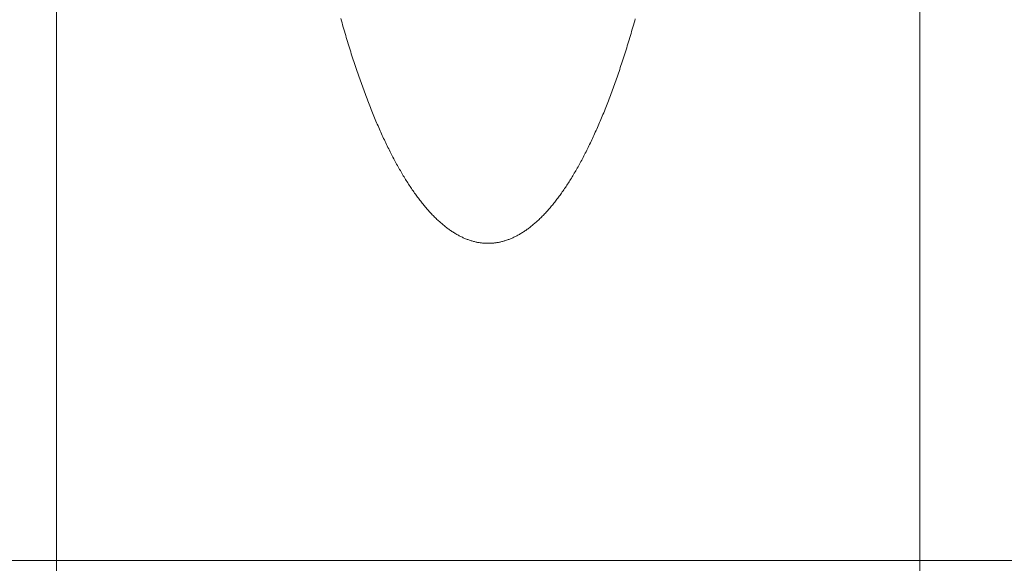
# Model space of a CAD drawing. Header units: millimetres. Extents: x 204754 to 495640, y -178579 to -98814.
# Tile 66 of 179: x 266870 to 266950, y -134425 to -134381. Entities that reach past the tile are written whole.
import ezdxf

# ---------------------------------------------------------------- set-up
doc = ezdxf.new("R2010")
doc.units = ezdxf.units.MM
doc.header["$MEASUREMENT"] = 0
doc.layers.get('0').update_dxf_attribs({"color": 252, "lineweight": 5})
doc.layers.add('Nowe_! NAZWY POM_Nr_pióra__19', color=252, linetype='Continuous', lineweight=5)
doc.layers.add('P-SANR-FIXT_Nr_pióra__47', color=252, linetype='Continuous', lineweight=5)

# ---------------------------------------------------------------- blocks, each defined once
blk = doc.blocks.new('podkład 20251118')
at = {"layer": 'Nowe_! NAZWY POM_Nr_pióra__19', "color": 252, "linetype": 'Continuous', "lineweight": 5}
blk.add_line((266173.734, -134424.521), (267773.734, -134424.521), dxfattribs=at)
at = {"layer": 'P-SANR-FIXT_Nr_pióra__47', "color": 252, "linetype": 'Continuous', "lineweight": 5}
for p, q in [((266872.74, -134484.521), (266872.74, -134338.092)), ((266942.92, -134338.092), (266942.92, -134484.521)), ((266872.74, -134484.521), (266872.74, -134372.937)), ((266942.92, -134372.937), (266942.92, -134484.521)), ((266895.86, -134380.466), (266895.909, -134380.64)), ((266895.909, -134380.64), (266895.958, -134380.813)), ((266895.958, -134380.813), (266896.007, -134380.986)), ((266919.648, -134380.997), (266919.697, -134380.824)), ((266919.697, -134380.824), (266919.746, -134380.651)), ((266919.746, -134380.651), (266919.795, -134380.477)), ((266896.007, -134380.986), (266896.056, -134381.158)), ((266896.056, -134381.158), (266896.106, -134381.329)), ((266896.106, -134381.329), (266896.156, -134381.5)), ((266896.156, -134381.5), (266896.206, -134381.669)), ((266919.45, -134381.679), (266919.499, -134381.51)), ((266919.499, -134381.51), (266919.549, -134381.339)), ((266919.549, -134381.339), (266919.599, -134381.168)), ((266919.599, -134381.168), (266919.648, -134380.997)), ((266896.206, -134381.669), (266896.256, -134381.839)), ((266896.256, -134381.839), (266896.306, -134382.007)), ((266896.306, -134382.007), (266896.356, -134382.175)), ((266896.356, -134382.175), (266896.407, -134382.342)), ((266896.407, -134382.342), (266896.457, -134382.508)), ((266919.198, -134382.516), (266919.249, -134382.35)), ((266919.249, -134382.35), (266919.299, -134382.184)), ((266919.299, -134382.184), (266919.349, -134382.016)), ((266919.349, -134382.016), (266919.4, -134381.848)), ((266919.4, -134381.848), (266919.45, -134381.679)), ((266896.457, -134382.508), (266896.508, -134382.673)), ((266896.508, -134382.673), (266896.559, -134382.838)), ((266896.559, -134382.838), (266896.61, -134383.002)), ((266896.61, -134383.002), (266896.662, -134383.166)), ((266896.662, -134383.166), (266896.713, -134383.328)), ((266918.943, -134383.335), (266918.994, -134383.172)), ((266918.994, -134383.172), (266919.046, -134383.01)), ((266919.046, -134383.01), (266919.097, -134382.846)), ((266919.097, -134382.846), (266919.147, -134382.681)), ((266919.147, -134382.681), (266919.198, -134382.516)), ((266896.713, -134383.328), (266896.765, -134383.49)), ((266896.765, -134383.49), (266896.816, -134383.651)), ((266896.816, -134383.651), (266896.868, -134383.812)), ((266896.868, -134383.812), (266896.92, -134383.971)), ((266896.92, -134383.971), (266896.973, -134384.13)), ((266918.684, -134384.134), (266918.736, -134383.976)), ((266918.736, -134383.976), (266918.788, -134383.817)), ((266918.788, -134383.817), (266918.84, -134383.657)), ((266918.84, -134383.657), (266918.892, -134383.496)), ((266918.892, -134383.496), (266918.943, -134383.335)), ((266896.973, -134384.13), (266897.025, -134384.288)), ((266897.025, -134384.288), (266897.077, -134384.445)), ((266897.077, -134384.445), (266897.13, -134384.602)), ((266897.13, -134384.602), (266897.183, -134384.758)), ((266897.183, -134384.758), (266897.236, -134384.913)), ((266918.422, -134384.915), (266918.475, -134384.76)), ((266918.475, -134384.76), (266918.527, -134384.605)), ((266918.527, -134384.605), (266918.58, -134384.449)), ((266918.58, -134384.449), (266918.632, -134384.292)), ((266918.632, -134384.292), (266918.684, -134384.134)), ((266897.236, -134384.913), (266897.289, -134385.067)), ((266897.289, -134385.067), (266897.342, -134385.221)), ((266897.342, -134385.221), (266897.395, -134385.373)), ((266897.395, -134385.373), (266897.448, -134385.525)), ((266897.448, -134385.525), (266897.502, -134385.676)), ((266918.156, -134385.677), (266918.209, -134385.526)), ((266918.209, -134385.526), (266918.263, -134385.374)), ((266918.263, -134385.374), (266918.316, -134385.222)), ((266918.316, -134385.222), (266918.369, -134385.069)), ((266918.369, -134385.069), (266918.422, -134384.915)), ((266897.502, -134385.676), (266897.556, -134385.827)), ((266897.556, -134385.827), (266897.61, -134385.976)), ((266897.61, -134385.976), (266897.664, -134386.125)), ((266897.664, -134386.125), (266897.718, -134386.273)), ((266897.718, -134386.273), (266897.772, -134386.42)), ((266897.772, -134386.42), (266897.826, -134386.566)), ((266917.832, -134386.566), (266917.886, -134386.419)), ((266917.886, -134386.419), (266917.941, -134386.272)), ((266917.941, -134386.272), (266917.995, -134386.125)), ((266917.995, -134386.125), (266918.049, -134385.976)), ((266918.049, -134385.976), (266918.102, -134385.827)), ((266918.102, -134385.827), (266918.156, -134385.677)), ((266897.826, -134386.566), (266897.881, -134386.712)), ((266897.881, -134386.712), (266897.935, -134386.857)), ((266897.935, -134386.857), (266897.99, -134387.001)), ((266897.99, -134387.001), (266898.045, -134387.144)), ((266898.045, -134387.144), (266898.1, -134387.286)), ((266917.558, -134387.285), (266917.613, -134387.143)), ((266917.613, -134387.143), (266917.668, -134387)), ((266917.668, -134387), (266917.723, -134386.856)), ((266917.723, -134386.856), (266917.778, -134386.711)), ((266917.778, -134386.711), (266917.832, -134386.566)), ((266898.1, -134387.286), (266898.155, -134387.428)), ((266898.155, -134387.428), (266898.211, -134387.569)), ((266898.211, -134387.569), (266898.266, -134387.708)), ((266898.266, -134387.708), (266898.322, -134387.848)), ((266898.322, -134387.848), (266898.377, -134387.986)), ((266898.377, -134387.986), (266898.433, -134388.123)), ((266917.226, -134388.122), (266917.281, -134387.984)), ((266917.281, -134387.984), (266917.337, -134387.846)), ((266917.337, -134387.846), (266917.393, -134387.707)), ((266917.393, -134387.707), (266917.448, -134387.567)), ((266917.448, -134387.567), (266917.503, -134387.426)), ((266917.503, -134387.426), (266917.558, -134387.285)), ((266898.433, -134388.123), (266898.489, -134388.26)), ((266898.489, -134388.26), (266898.545, -134388.396)), ((266898.545, -134388.396), (266898.601, -134388.531)), ((266898.601, -134388.531), (266898.657, -134388.665)), ((266898.657, -134388.665), (266898.714, -134388.798)), ((266898.714, -134388.798), (266898.77, -134388.931)), ((266916.888, -134388.93), (266916.945, -134388.797)), ((266916.945, -134388.797), (266917.001, -134388.664)), ((266917.001, -134388.664), (266917.058, -134388.529)), ((266917.058, -134388.529), (266917.114, -134388.394)), ((266917.114, -134388.394), (266917.17, -134388.258)), ((266917.17, -134388.258), (266917.226, -134388.122)), ((266898.77, -134388.931), (266898.827, -134389.063)), ((266898.827, -134389.063), (266898.884, -134389.194)), ((266898.884, -134389.194), (266898.94, -134389.324)), ((266898.94, -134389.324), (266898.997, -134389.453)), ((266898.997, -134389.453), (266899.055, -134389.581)), ((266899.055, -134389.581), (266899.112, -134389.709)), ((266916.547, -134389.708), (266916.604, -134389.58)), ((266916.604, -134389.58), (266916.661, -134389.452)), ((266916.661, -134389.452), (266916.718, -134389.322)), ((266916.718, -134389.322), (266916.775, -134389.192)), ((266916.775, -134389.192), (266916.832, -134389.061)), ((266916.832, -134389.061), (266916.888, -134388.93)), ((266899.112, -134389.709), (266899.169, -134389.836)), ((266899.169, -134389.836), (266899.226, -134389.961)), ((266899.226, -134389.961), (266899.284, -134390.086)), ((266899.284, -134390.086), (266899.342, -134390.211)), ((266899.342, -134390.211), (266899.4, -134390.334)), ((266899.4, -134390.334), (266899.457, -134390.457)), ((266899.457, -134390.457), (266899.515, -134390.578)), ((266916.143, -134390.578), (266916.201, -134390.456)), ((266916.201, -134390.456), (266916.259, -134390.334)), ((266916.259, -134390.334), (266916.317, -134390.21)), ((266916.317, -134390.21), (266916.374, -134390.086)), ((266916.374, -134390.086), (266916.432, -134389.961)), ((266916.432, -134389.961), (266916.489, -134389.835)), ((266916.489, -134389.835), (266916.547, -134389.708)), ((266899.515, -134390.578), (266899.574, -134390.699)), ((266899.574, -134390.699), (266899.632, -134390.819)), ((266899.632, -134390.819), (266899.69, -134390.938)), ((266899.69, -134390.938), (266899.749, -134391.056)), ((266899.749, -134391.056), (266899.807, -134391.174)), ((266899.807, -134391.174), (266899.866, -134391.29)), ((266915.792, -134391.291), (266915.851, -134391.174)), ((266915.851, -134391.174), (266915.91, -134391.057)), ((266915.91, -134391.057), (266915.968, -134390.938)), ((266915.968, -134390.938), (266916.026, -134390.819)), ((266916.026, -134390.819), (266916.085, -134390.699)), ((266916.085, -134390.699), (266916.143, -134390.578)), ((266899.866, -134391.29), (266899.924, -134391.406)), ((266899.924, -134391.406), (266899.983, -134391.521)), ((266899.983, -134391.521), (266900.042, -134391.635)), ((266900.042, -134391.635), (266900.101, -134391.748)), ((266900.101, -134391.748), (266900.161, -134391.861)), ((266900.161, -134391.861), (266900.22, -134391.972)), ((266900.22, -134391.972), (266900.279, -134392.082)), ((266915.379, -134392.083), (266915.438, -134391.972)), ((266915.438, -134391.972), (266915.497, -134391.861)), ((266915.497, -134391.861), (266915.557, -134391.749)), ((266915.557, -134391.749), (266915.616, -134391.635)), ((266915.616, -134391.635), (266915.675, -134391.521)), ((266915.675, -134391.521), (266915.734, -134391.406)), ((266915.734, -134391.406), (266915.792, -134391.291)), ((266900.279, -134392.082), (266900.339, -134392.192)), ((266900.339, -134392.192), (266900.398, -134392.301)), ((266900.398, -134392.301), (266900.458, -134392.409)), ((266900.458, -134392.409), (266900.518, -134392.516)), ((266900.518, -134392.516), (266900.578, -134392.622)), ((266900.578, -134392.622), (266900.638, -134392.728)), ((266900.638, -134392.728), (266900.698, -134392.832)), ((266900.698, -134392.832), (266900.758, -134392.936)), ((266914.9, -134392.936), (266914.96, -134392.833)), ((266914.96, -134392.833), (266915.02, -134392.728)), ((266915.02, -134392.728), (266915.08, -134392.623)), ((266915.08, -134392.623), (266915.14, -134392.516)), ((266915.14, -134392.516), (266915.2, -134392.409)), ((266915.2, -134392.409), (266915.26, -134392.301)), ((266915.26, -134392.301), (266915.319, -134392.193)), ((266915.319, -134392.193), (266915.379, -134392.083)), ((266900.758, -134392.936), (266900.818, -134393.038)), ((266900.818, -134393.038), (266900.878, -134393.14)), ((266900.878, -134393.14), (266900.939, -134393.241)), ((266900.939, -134393.241), (266900.999, -134393.341)), ((266900.999, -134393.341), (266901.06, -134393.44)), ((266901.06, -134393.44), (266901.121, -134393.539)), ((266901.121, -134393.539), (266901.182, -134393.636)), ((266901.182, -134393.636), (266901.242, -134393.733)), ((266914.416, -134393.733), (266914.477, -134393.636)), ((266914.477, -134393.636), (266914.537, -134393.539)), ((266914.537, -134393.539), (266914.598, -134393.441)), ((266914.598, -134393.441), (266914.659, -134393.342)), ((266914.659, -134393.342), (266914.719, -134393.242)), ((266914.719, -134393.242), (266914.78, -134393.141)), ((266914.78, -134393.141), (266914.84, -134393.039)), ((266914.84, -134393.039), (266914.9, -134392.936)), ((266901.242, -134393.733), (266901.303, -134393.828)), ((266901.303, -134393.828), (266901.364, -134393.923)), ((266901.364, -134393.923), (266901.426, -134394.017)), ((266901.426, -134394.017), (266901.487, -134394.11)), ((266901.487, -134394.11), (266901.548, -134394.202)), ((266901.548, -134394.202), (266901.61, -134394.293)), ((266901.61, -134394.293), (266901.671, -134394.384)), ((266901.671, -134394.384), (266901.733, -134394.473)), ((266901.733, -134394.473), (266901.794, -134394.561)), ((266913.864, -134394.562), (266913.926, -134394.473)), ((266913.926, -134394.473), (266913.987, -134394.384)), ((266913.987, -134394.384), (266914.049, -134394.293)), ((266914.049, -134394.293), (266914.11, -134394.202)), ((266914.11, -134394.202), (266914.171, -134394.11)), ((266914.171, -134394.11), (266914.233, -134394.017)), ((266914.233, -134394.017), (266914.294, -134393.923)), ((266914.294, -134393.923), (266914.355, -134393.829)), ((266914.355, -134393.829), (266914.416, -134393.733)), ((266901.794, -134394.561), (266901.856, -134394.649)), ((266901.856, -134394.649), (266901.918, -134394.736)), ((266901.918, -134394.736), (266901.98, -134394.822)), ((266901.98, -134394.822), (266902.042, -134394.906)), ((266902.042, -134394.906), (266902.104, -134394.99)), ((266902.104, -134394.99), (266902.166, -134395.073)), ((266902.166, -134395.073), (266902.228, -134395.156)), ((266902.228, -134395.156), (266902.29, -134395.237)), ((266902.29, -134395.237), (266902.352, -134395.317)), ((266913.306, -134395.317), (266913.368, -134395.237)), ((266913.368, -134395.237), (266913.43, -134395.156)), ((266913.43, -134395.156), (266913.492, -134395.073)), ((266913.492, -134395.073), (266913.555, -134394.99)), ((266913.555, -134394.99), (266913.617, -134394.906)), ((266913.617, -134394.906), (266913.679, -134394.822)), ((266913.679, -134394.822), (266913.74, -134394.736)), ((266913.74, -134394.736), (266913.802, -134394.649)), ((266913.802, -134394.649), (266913.864, -134394.562)), ((266902.352, -134395.317), (266902.415, -134395.397)), ((266902.415, -134395.397), (266902.477, -134395.475)), ((266902.477, -134395.475), (266902.54, -134395.553)), ((266902.54, -134395.553), (266902.602, -134395.629)), ((266902.602, -134395.629), (266902.665, -134395.705)), ((266902.665, -134395.705), (266902.728, -134395.78)), ((266902.728, -134395.78), (266902.791, -134395.854)), ((266902.791, -134395.854), (266902.854, -134395.927)), ((266902.854, -134395.927), (266902.917, -134395.999)), ((266902.917, -134395.999), (266902.98, -134396.07)), ((266902.98, -134396.07), (266903.043, -134396.141)), ((266912.615, -134396.141), (266912.679, -134396.07)), ((266912.679, -134396.07), (266912.742, -134395.999)), ((266912.742, -134395.999), (266912.805, -134395.927)), ((266912.805, -134395.927), (266912.867, -134395.854)), ((266912.867, -134395.854), (266912.93, -134395.78)), ((266912.93, -134395.78), (266912.993, -134395.705)), ((266912.993, -134395.705), (266913.056, -134395.629)), ((266913.056, -134395.629), (266913.118, -134395.553)), ((266913.118, -134395.553), (266913.181, -134395.475)), ((266913.181, -134395.475), (266913.243, -134395.397)), ((266913.243, -134395.397), (266913.306, -134395.317)), ((266903.043, -134396.141), (266903.106, -134396.21)), ((266903.106, -134396.21), (266903.169, -134396.279)), ((266903.169, -134396.279), (266903.232, -134396.346)), ((266903.232, -134396.346), (266903.296, -134396.413)), ((266903.296, -134396.413), (266903.359, -134396.478)), ((266903.359, -134396.478), (266903.422, -134396.543)), ((266903.422, -134396.543), (266903.486, -134396.607)), ((266903.486, -134396.607), (266903.55, -134396.67)), ((266903.55, -134396.67), (266903.613, -134396.732)), ((266903.613, -134396.732), (266903.677, -134396.793)), ((266903.677, -134396.793), (266903.741, -134396.853)), ((266903.741, -134396.853), (266903.804, -134396.912)), ((266911.854, -134396.912), (266911.918, -134396.853)), ((266911.918, -134396.853), (266911.981, -134396.793)), ((266911.981, -134396.793), (266912.045, -134396.732)), ((266912.045, -134396.732), (266912.109, -134396.67)), ((266912.109, -134396.67), (266912.172, -134396.607)), ((266912.172, -134396.607), (266912.236, -134396.543)), ((266912.236, -134396.543), (266912.299, -134396.478)), ((266912.299, -134396.478), (266912.363, -134396.413)), ((266912.363, -134396.413), (266912.426, -134396.346)), ((266912.426, -134396.346), (266912.489, -134396.278)), ((266912.489, -134396.278), (266912.552, -134396.21)), ((266912.552, -134396.21), (266912.615, -134396.141)), ((266903.804, -134396.912), (266903.868, -134396.97)), ((266903.868, -134396.97), (266903.932, -134397.028)), ((266903.932, -134397.028), (266903.996, -134397.084)), ((266903.996, -134397.084), (266904.06, -134397.14)), ((266904.06, -134397.14), (266904.124, -134397.194)), ((266904.124, -134397.194), (266904.188, -134397.248)), ((266904.188, -134397.248), (266904.252, -134397.3)), ((266904.252, -134397.3), (266904.316, -134397.352)), ((266904.316, -134397.352), (266904.381, -134397.403)), ((266904.381, -134397.403), (266904.445, -134397.453)), ((266904.445, -134397.453), (266904.509, -134397.501)), ((266904.509, -134397.501), (266904.574, -134397.549)), ((266904.574, -134397.549), (266904.638, -134397.596)), ((266904.638, -134397.596), (266904.703, -134397.642)), ((266904.703, -134397.642), (266904.767, -134397.688)), ((266910.891, -134397.688), (266910.956, -134397.643)), ((266910.956, -134397.643), (266911.02, -134397.596)), ((266911.02, -134397.596), (266911.084, -134397.549)), ((266911.084, -134397.549), (266911.149, -134397.501)), ((266911.149, -134397.501), (266911.213, -134397.453)), ((266911.213, -134397.453), (266911.277, -134397.403)), ((266911.277, -134397.403), (266911.342, -134397.352)), ((266911.342, -134397.352), (266911.406, -134397.3)), ((266911.406, -134397.3), (266911.47, -134397.248)), ((266911.47, -134397.248), (266911.534, -134397.194)), ((266911.534, -134397.194), (266911.598, -134397.139)), ((266911.598, -134397.139), (266911.662, -134397.084)), ((266911.662, -134397.084), (266911.726, -134397.028)), ((266911.726, -134397.028), (266911.79, -134396.97)), ((266911.79, -134396.97), (266911.854, -134396.912)), ((266904.767, -134397.688), (266904.832, -134397.732)), ((266904.832, -134397.732), (266904.896, -134397.775)), ((266904.896, -134397.775), (266904.961, -134397.817)), ((266904.961, -134397.817), (266905.025, -134397.859)), ((266905.025, -134397.859), (266905.09, -134397.899)), ((266905.09, -134397.899), (266905.155, -134397.939)), ((266905.155, -134397.939), (266905.22, -134397.977)), ((266905.22, -134397.977), (266905.284, -134398.015)), ((266905.284, -134398.015), (266905.349, -134398.051)), ((266905.349, -134398.051), (266905.414, -134398.087)), ((266905.414, -134398.087), (266905.479, -134398.122)), ((266905.479, -134398.122), (266905.544, -134398.156)), ((266905.544, -134398.156), (266905.609, -134398.189)), ((266905.609, -134398.189), (266905.674, -134398.22)), ((266905.674, -134398.22), (266905.739, -134398.251)), ((266905.739, -134398.251), (266905.804, -134398.281)), ((266905.804, -134398.281), (266905.869, -134398.311)), ((266905.869, -134398.311), (266905.934, -134398.339)), ((266905.934, -134398.339), (266905.999, -134398.366)), ((266905.999, -134398.366), (266906.064, -134398.392)), ((266906.064, -134398.392), (266906.129, -134398.417)), ((266906.129, -134398.417), (266906.195, -134398.442)), ((266906.195, -134398.442), (266906.26, -134398.465)), ((266906.26, -134398.465), (266906.325, -134398.487)), ((266909.333, -134398.487), (266909.398, -134398.465)), ((266909.398, -134398.465), (266909.464, -134398.442)), ((266909.464, -134398.442), (266909.529, -134398.417)), ((266909.529, -134398.417), (266909.594, -134398.392)), ((266909.594, -134398.392), (266909.659, -134398.366)), ((266909.659, -134398.366), (266909.724, -134398.339)), ((266909.724, -134398.339), (266909.789, -134398.311)), ((266909.789, -134398.311), (266909.854, -134398.281)), ((266909.854, -134398.281), (266909.919, -134398.251)), ((266909.919, -134398.251), (266909.984, -134398.22)), ((266909.984, -134398.22), (266910.049, -134398.189)), ((266910.049, -134398.189), (266910.114, -134398.156)), ((266910.114, -134398.156), (266910.179, -134398.122)), ((266910.179, -134398.122), (266910.244, -134398.087)), ((266910.244, -134398.087), (266910.309, -134398.051)), ((266910.309, -134398.051), (266910.374, -134398.015)), ((266910.374, -134398.015), (266910.439, -134397.977)), ((266910.439, -134397.977), (266910.503, -134397.939)), ((266910.503, -134397.939), (266910.568, -134397.899)), ((266910.568, -134397.899), (266910.633, -134397.859)), ((266910.633, -134397.859), (266910.697, -134397.817)), ((266910.697, -134397.817), (266910.762, -134397.775)), ((266910.762, -134397.775), (266910.827, -134397.732)), ((266910.827, -134397.732), (266910.891, -134397.688)), ((266906.325, -134398.487), (266906.39, -134398.509)), ((266906.39, -134398.509), (266906.456, -134398.529)), ((266906.456, -134398.529), (266906.521, -134398.549)), ((266906.521, -134398.549), (266906.586, -134398.568)), ((266906.586, -134398.568), (266906.651, -134398.585)), ((266906.651, -134398.585), (266906.717, -134398.602)), ((266906.717, -134398.602), (266906.782, -134398.618)), ((266906.782, -134398.618), (266906.848, -134398.633)), ((266906.848, -134398.633), (266906.913, -134398.646)), ((266906.913, -134398.646), (266906.978, -134398.659)), ((266906.978, -134398.659), (266907.044, -134398.671)), ((266907.044, -134398.671), (266907.109, -134398.682)), ((266907.109, -134398.682), (266907.175, -134398.692)), ((266907.175, -134398.692), (266907.24, -134398.701)), ((266907.24, -134398.701), (266907.305, -134398.709)), ((266907.305, -134398.709), (266907.371, -134398.716)), ((266907.371, -134398.716), (266907.436, -134398.723)), ((266907.436, -134398.723), (266907.502, -134398.728)), ((266907.502, -134398.728), (266907.567, -134398.732)), ((266907.567, -134398.732), (266907.633, -134398.736)), ((266907.633, -134398.736), (266907.698, -134398.738)), ((266907.698, -134398.738), (266907.764, -134398.739)), ((266907.764, -134398.739), (266907.829, -134398.74)), ((266907.829, -134398.74), (266907.895, -134398.739)), ((266907.895, -134398.739), (266907.96, -134398.738)), ((266907.96, -134398.738), (266908.025, -134398.736)), ((266908.025, -134398.736), (266908.091, -134398.732)), ((266908.091, -134398.732), (266908.156, -134398.728)), ((266908.156, -134398.728), (266908.222, -134398.723)), ((266908.222, -134398.723), (266908.287, -134398.716)), ((266908.287, -134398.716), (266908.353, -134398.709)), ((266908.353, -134398.709), (266908.418, -134398.701)), ((266908.418, -134398.701), (266908.484, -134398.692)), ((266908.484, -134398.692), (266908.549, -134398.682)), ((266908.549, -134398.682), (266908.614, -134398.671)), ((266908.614, -134398.671), (266908.68, -134398.659)), ((266908.68, -134398.659), (266908.745, -134398.646)), ((266908.745, -134398.646), (266908.811, -134398.633)), ((266908.811, -134398.633), (266908.876, -134398.618)), ((266908.876, -134398.618), (266908.941, -134398.602)), ((266908.941, -134398.602), (266909.007, -134398.585)), ((266909.007, -134398.585), (266909.072, -134398.568)), ((266909.072, -134398.568), (266909.137, -134398.549)), ((266909.137, -134398.549), (266909.203, -134398.529)), ((266909.203, -134398.529), (266909.268, -134398.509)), ((266909.268, -134398.509), (266909.333, -134398.487))]:
    blk.add_line(p, q, dxfattribs=at)

msp = doc.modelspace()

# ---------------------------------------------------------------- block references
msp.add_blockref('podkład 20251118', (0, 0))

doc.saveas('drawing.dxf')
